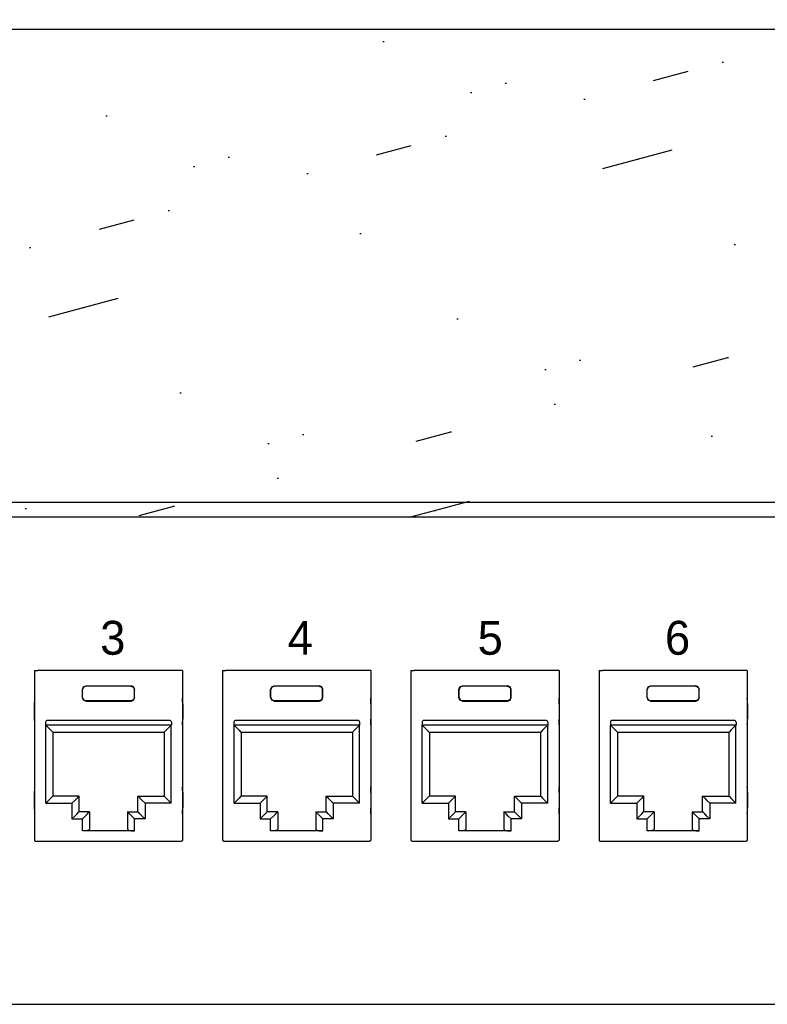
# Model space of a CAD drawing. Header units: millimetres. Extents: x 83969 to 163860, y -22594 to 4849.
# Tile 95 of 108: x 163509 to 163513, y -21352 to -21347. Entities that reach past the tile are written whole.
import ezdxf

# ---------------------------------------------------------------- set-up
doc = ezdxf.new("R2010")
doc.units = ezdxf.units.MM
doc.layers.get('0').update_dxf_attribs({"color": 251, "lineweight": 0})
doc.layers.add('! PT Opisy Legenda 2', color=7, linetype='Continuous')
doc.styles.add('_LANSTER_01', font='romans.shx')

# ---------------------------------------------------------------- blocks, each defined once
blk = doc.blocks.new('Panel zaślepiający 1U')
h = blk.add_hatch()
h.set_pattern_fill('GROUT', color=256, scale=0.25, angle=15, style=0)
h.set_pattern_definition([(15, (-221.187624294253, -203.5279369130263), (-0.3507189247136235, 2.535626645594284), [0.3175, -2.2225]), (15, (-221.1274679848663, -202.5257175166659), (-0.6574003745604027, 2.453451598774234), [0, -2.54]), (15, (-221.8009871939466, -203.6922870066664), (0.2626439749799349, 2.699976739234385), [0, -2.54]), (15, (-222.2940374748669, -201.8521983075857), (1.796051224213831, 3.110851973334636), [0.635, -4.445]), (15, (-220.0430735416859, -202.8925552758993), (-0.6574003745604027, 2.453451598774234), [0, -2.54]), (15, (-220.5742613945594, -203.3635868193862), (-0.04403747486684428, 2.617801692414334), [0, -2.54]), (15, (-220.3497549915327, -202.9747303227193), (-0.6574003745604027, 2.453451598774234), [0, -2.54]), (15, (-221.9873560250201, -201.7700232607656), (-0.6574003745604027, 2.453451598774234), [0, -2.54])])
h.paths.add_polyline_path([(48.89499973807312, 4.445000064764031), (46.67249973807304, 4.445000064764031), (46.67249973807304, 4.133850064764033, -0.9999999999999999), (46.36134973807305, 4.133850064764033), (46.36134973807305, 4.357988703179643), (2.53364973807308, 4.357988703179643), (2.53364973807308, 4.133850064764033, -0.9999999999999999), (2.222499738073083, 4.133850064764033), (2.222499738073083, 4.445000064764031), (-2.619269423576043e-07, 4.445000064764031), (-2.619269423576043e-07, 6.476403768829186e-08), (2.222499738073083, 6.476403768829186e-08), (2.222499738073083, 0.3111500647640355, -0.9999999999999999), (2.53364973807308, 0.3111500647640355), (2.53364973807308, 0.03924461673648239), (46.36134973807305, 0.03924461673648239), (46.36134973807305, 0.3111500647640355, -0.9999999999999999), (46.67249973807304, 0.3111500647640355), (46.67249973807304, 6.476403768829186e-08), (48.89499973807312, 6.476403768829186e-08)])
for p, q in [((46.36134973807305, 4.357988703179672), (2.53364973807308, 4.357988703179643)), ((46.36134973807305, 0.03924461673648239), (2.53364973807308, 0.03924461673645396))]:
    blk.add_line(p, q)
blk = doc.blocks.new('Panel modularny_24_port_1U')
at = {"color": 0}
for p, q in [((48.89499986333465, 4.445000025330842), (-1.366653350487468e-07, 4.445000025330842)), ((-6.493726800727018e-08, 5.612997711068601e-08), (48.89499993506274, 5.612997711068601e-08))]:
    blk.add_line(p, q, dxfattribs=at)
at = {"color": 0, "linetype": 'Continuous'}
for p, q in [((6.446152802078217, 2.956395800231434), (6.465062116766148, 2.956395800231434)), ((6.446152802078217, 2.956395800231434), (6.446152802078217, 1.455287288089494)), ((6.465062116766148, 2.956395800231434), (6.468199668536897, 2.956395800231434)), ((6.468199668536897, 2.956395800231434), (6.475560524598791, 2.956395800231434)), ((7.728701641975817, 2.956395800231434), (6.475560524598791, 2.956395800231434)), ((7.736062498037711, 2.956395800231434), (7.728701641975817, 2.956395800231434)), ((7.739202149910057, 2.956395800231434), (7.736062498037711, 2.956395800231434)), ((7.758109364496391, 2.956395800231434), (7.739202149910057, 2.956395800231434)), ((7.758109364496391, 2.956395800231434), (7.758109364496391, 1.455287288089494)), ((8.113027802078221, 2.956395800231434), (8.131937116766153, 2.956395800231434)), ((8.113027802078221, 2.956395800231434), (8.113027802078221, 1.455287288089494)), ((8.131937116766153, 2.956395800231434), (8.135074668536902, 2.956395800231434)), ((8.135074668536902, 2.956395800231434), (8.142435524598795, 2.956395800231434)), ((9.395576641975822, 2.956395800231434), (8.142435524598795, 2.956395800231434)), ((9.402937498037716, 2.956395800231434), (9.395576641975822, 2.956395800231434)), ((9.406077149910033, 2.956395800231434), (9.402937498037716, 2.956395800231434)), ((9.424984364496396, 2.956395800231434), (9.406077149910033, 2.956395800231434)), ((9.424984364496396, 2.956395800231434), (9.424984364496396, 1.455287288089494)), ((9.779902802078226, 2.956395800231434), (9.798812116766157, 2.956395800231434)), ((9.779902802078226, 2.956395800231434), (9.779902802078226, 1.455287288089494)), ((9.798812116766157, 2.956395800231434), (9.801949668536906, 2.956395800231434)), ((9.801949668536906, 2.956395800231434), (9.809310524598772, 2.956395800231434)), ((11.06245164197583, 2.956395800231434), (9.809310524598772, 2.956395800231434)), ((11.06981249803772, 2.956395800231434), (11.06245164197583, 2.956395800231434)), ((11.07295214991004, 2.956395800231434), (11.06981249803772, 2.956395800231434)), ((11.09185936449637, 2.956395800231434), (11.07295214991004, 2.956395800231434)), ((11.09185936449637, 2.956395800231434), (11.09185936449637, 1.455287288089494)), ((11.44677780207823, 2.956395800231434), (11.46568711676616, 2.956395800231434)), ((11.44677780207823, 2.956395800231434), (11.44677780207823, 1.455287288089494)), ((11.46568711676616, 2.956395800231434), (11.46882466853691, 2.956395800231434)), ((11.46882466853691, 2.956395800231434), (11.47618552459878, 2.956395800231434)), ((12.72932664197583, 2.956395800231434), (11.47618552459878, 2.956395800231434)), ((12.73668749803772, 2.956395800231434), (12.72932664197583, 2.956395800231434)), ((12.73982714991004, 2.956395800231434), (12.73668749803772, 2.956395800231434)), ((12.75873436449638, 2.956395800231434), (12.73982714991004, 2.956395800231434)), ((12.75873436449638, 2.956395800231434), (12.75873436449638, 1.455287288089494)), ((6.871120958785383, 2.788396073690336), (6.880344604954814, 2.810667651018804)), ((6.881810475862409, 2.809201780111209), (6.872586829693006, 2.786930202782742)), ((6.880344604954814, 2.810667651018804), (6.902616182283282, 2.819891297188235)), ((6.904082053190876, 2.818425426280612), (6.881810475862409, 2.809201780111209)), ((6.902616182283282, 2.819891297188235), (7.301645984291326, 2.819891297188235)), ((6.902616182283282, 2.819891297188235), (6.904082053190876, 2.818425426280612)), ((7.300180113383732, 2.818425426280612), (6.904082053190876, 2.818425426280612)), ((7.301645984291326, 2.819891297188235), (7.300180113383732, 2.818425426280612)), ((7.300180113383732, 2.818425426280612), (7.322451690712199, 2.809201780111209)), ((7.323917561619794, 2.810667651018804), (7.301645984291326, 2.819891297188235)), ((7.322451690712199, 2.809201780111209), (7.331675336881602, 2.786930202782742)), ((7.333143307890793, 2.788396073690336), (7.323917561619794, 2.810667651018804)), ((8.537995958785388, 2.788396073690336), (8.54721960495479, 2.810667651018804)), ((8.548685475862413, 2.809201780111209), (8.53946182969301, 2.786930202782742)), ((8.54721960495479, 2.810667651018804), (8.569491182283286, 2.819891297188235)), ((8.570957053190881, 2.818425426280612), (8.548685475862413, 2.809201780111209)), ((8.569491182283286, 2.819891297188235), (8.968520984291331, 2.819891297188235)), ((8.569491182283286, 2.819891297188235), (8.570957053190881, 2.818425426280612)), ((8.967055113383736, 2.818425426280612), (8.570957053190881, 2.818425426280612)), ((8.968520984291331, 2.819891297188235), (8.967055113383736, 2.818425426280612)), ((8.967055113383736, 2.818425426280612), (8.989326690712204, 2.809201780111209)), ((8.990792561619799, 2.810667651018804), (8.968520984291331, 2.819891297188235)), ((8.989326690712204, 2.809201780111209), (8.998550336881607, 2.786930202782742)), ((9.000018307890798, 2.788396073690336), (8.990792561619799, 2.810667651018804)), ((10.20487095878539, 2.788396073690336), (10.21409460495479, 2.810667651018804)), ((10.21556047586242, 2.809201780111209), (10.20633682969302, 2.786930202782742)), ((10.21409460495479, 2.810667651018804), (10.23636618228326, 2.819891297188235)), ((10.23783205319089, 2.818425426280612), (10.21556047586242, 2.809201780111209)), ((10.23636618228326, 2.819891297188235), (10.63539598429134, 2.819891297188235)), ((10.23636618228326, 2.819891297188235), (10.23783205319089, 2.818425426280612)), ((10.63393011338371, 2.818425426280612), (10.23783205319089, 2.818425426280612)), ((10.63539598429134, 2.819891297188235), (10.63393011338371, 2.818425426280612)), ((10.63393011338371, 2.818425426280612), (10.65620169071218, 2.809201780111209)), ((10.6576675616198, 2.810667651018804), (10.63539598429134, 2.819891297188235)), ((10.65620169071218, 2.809201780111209), (10.66542533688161, 2.786930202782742)), ((10.6668933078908, 2.788396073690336), (10.6576675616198, 2.810667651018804)), ((11.8717459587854, 2.788396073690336), (11.8809696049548, 2.810667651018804)), ((11.88243547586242, 2.809201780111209), (11.87321182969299, 2.786930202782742)), ((11.8809696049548, 2.810667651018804), (11.90324118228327, 2.819891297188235)), ((11.90470705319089, 2.818425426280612), (11.88243547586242, 2.809201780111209)), ((11.90324118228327, 2.819891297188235), (12.30227098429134, 2.819891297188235)), ((11.90324118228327, 2.819891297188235), (11.90470705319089, 2.818425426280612)), ((12.30080511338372, 2.818425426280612), (11.90470705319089, 2.818425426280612)), ((12.30227098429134, 2.819891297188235), (12.30080511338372, 2.818425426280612)), ((12.30080511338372, 2.818425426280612), (12.32307669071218, 2.809201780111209)), ((12.32454256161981, 2.810667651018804), (12.30227098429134, 2.819891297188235)), ((12.32307669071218, 2.809201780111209), (12.33230033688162, 2.786930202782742)), ((12.33376830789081, 2.788396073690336), (12.32454256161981, 2.810667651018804)), ((6.446152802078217, 2.712645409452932), (6.445489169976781, 2.690359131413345)), ((6.871120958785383, 2.716982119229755), (6.871120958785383, 2.788396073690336)), ((6.872586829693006, 2.786930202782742), (6.871120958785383, 2.788396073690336)), ((6.872586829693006, 2.718447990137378), (6.871120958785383, 2.716982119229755)), ((6.880344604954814, 2.694710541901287), (6.871120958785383, 2.716982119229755)), ((6.872586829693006, 2.718447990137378), (6.872586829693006, 2.786930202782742)), ((6.872586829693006, 2.718447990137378), (6.881810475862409, 2.696176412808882)), ((7.331675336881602, 2.718447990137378), (7.322451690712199, 2.696176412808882)), ((7.323917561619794, 2.694710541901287), (7.333143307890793, 2.716982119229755)), ((7.331675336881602, 2.786930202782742), (7.333143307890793, 2.788396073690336)), ((7.331675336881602, 2.718447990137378), (7.331675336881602, 2.786930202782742)), ((7.331675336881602, 2.718447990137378), (7.333143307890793, 2.716982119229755)), ((7.333143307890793, 2.716982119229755), (7.333143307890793, 2.788396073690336)), ((7.758772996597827, 2.690359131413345), (7.758109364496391, 2.712645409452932)), ((8.113027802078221, 2.712645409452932), (8.112364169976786, 2.690359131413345)), ((8.537995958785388, 2.716982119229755), (8.537995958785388, 2.788396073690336)), ((8.53946182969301, 2.786930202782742), (8.537995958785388, 2.788396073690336)), ((8.53946182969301, 2.718447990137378), (8.537995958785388, 2.716982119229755)), ((8.54721960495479, 2.694710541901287), (8.537995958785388, 2.716982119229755)), ((8.53946182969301, 2.718447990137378), (8.53946182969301, 2.786930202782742)), ((8.53946182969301, 2.718447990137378), (8.548685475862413, 2.696176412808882)), ((8.998550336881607, 2.718447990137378), (8.989326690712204, 2.696176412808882)), ((8.990792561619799, 2.694710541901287), (9.000018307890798, 2.716982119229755)), ((8.998550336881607, 2.786930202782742), (9.000018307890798, 2.788396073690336)), ((8.998550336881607, 2.718447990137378), (8.998550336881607, 2.786930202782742)), ((8.998550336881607, 2.718447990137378), (9.000018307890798, 2.716982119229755)), ((9.000018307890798, 2.716982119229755), (9.000018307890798, 2.788396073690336)), ((9.425647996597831, 2.690359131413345), (9.424984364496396, 2.712645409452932)), ((9.779902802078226, 2.712645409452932), (9.77923916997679, 2.690359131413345)), ((10.20487095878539, 2.716982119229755), (10.20487095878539, 2.788396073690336)), ((10.20633682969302, 2.786930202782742), (10.20487095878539, 2.788396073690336)), ((10.20633682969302, 2.718447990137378), (10.20487095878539, 2.716982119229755)), ((10.21409460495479, 2.694710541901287), (10.20487095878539, 2.716982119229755)), ((10.20633682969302, 2.718447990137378), (10.20633682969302, 2.786930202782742)), ((10.20633682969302, 2.718447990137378), (10.21556047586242, 2.696176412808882)), ((10.66542533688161, 2.718447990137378), (10.65620169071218, 2.696176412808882)), ((10.6576675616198, 2.694710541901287), (10.6668933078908, 2.716982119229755)), ((10.66542533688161, 2.786930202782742), (10.6668933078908, 2.788396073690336)), ((10.66542533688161, 2.718447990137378), (10.66542533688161, 2.786930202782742)), ((10.66542533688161, 2.718447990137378), (10.6668933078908, 2.716982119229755)), ((10.6668933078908, 2.716982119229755), (10.6668933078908, 2.788396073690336)), ((11.09252299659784, 2.690359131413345), (11.09185936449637, 2.712645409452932)), ((11.44677780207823, 2.712645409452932), (11.44611416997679, 2.690359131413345)), ((11.8717459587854, 2.716982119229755), (11.8717459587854, 2.788396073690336)), ((11.87321182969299, 2.786930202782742), (11.8717459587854, 2.788396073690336)), ((11.87321182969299, 2.718447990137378), (11.8717459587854, 2.716982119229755)), ((11.8809696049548, 2.694710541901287), (11.8717459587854, 2.716982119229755)), ((11.87321182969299, 2.718447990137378), (11.87321182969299, 2.786930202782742)), ((11.87321182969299, 2.718447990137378), (11.88243547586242, 2.696176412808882)), ((12.33230033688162, 2.718447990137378), (12.32307669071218, 2.696176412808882)), ((12.32454256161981, 2.694710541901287), (12.33376830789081, 2.716982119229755)), ((12.33230033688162, 2.786930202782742), (12.33376830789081, 2.788396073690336)), ((12.33230033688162, 2.718447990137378), (12.33230033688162, 2.786930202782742)), ((12.33230033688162, 2.718447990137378), (12.33376830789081, 2.716982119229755)), ((12.33376830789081, 2.716982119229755), (12.33376830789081, 2.788396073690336)), ((12.75939799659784, 2.690359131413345), (12.75873436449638, 2.712645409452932)), ((6.445489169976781, 2.690359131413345), (6.445249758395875, 2.662007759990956)), ((6.445249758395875, 2.662007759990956), (6.445249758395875, 2.52550115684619)), ((6.902616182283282, 2.685484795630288), (6.880344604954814, 2.694710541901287)), ((6.881810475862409, 2.696176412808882), (6.904082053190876, 2.686952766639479)), ((6.904082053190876, 2.686952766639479), (6.902616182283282, 2.685484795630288)), ((6.902616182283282, 2.685484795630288), (7.301645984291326, 2.685484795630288)), ((7.300180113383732, 2.686952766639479), (6.904082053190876, 2.686952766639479)), ((7.322451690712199, 2.696176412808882), (7.300180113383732, 2.686952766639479)), ((7.300180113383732, 2.686952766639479), (7.301645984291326, 2.685484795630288)), ((7.301645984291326, 2.685484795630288), (7.323917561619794, 2.694710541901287)), ((7.759012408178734, 2.662007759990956), (7.758772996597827, 2.690359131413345)), ((7.759012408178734, 2.662007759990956), (7.759012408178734, 2.52550115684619)), ((8.112364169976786, 2.690359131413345), (8.112124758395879, 2.662007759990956)), ((8.112124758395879, 2.662007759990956), (8.112124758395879, 2.52550115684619)), ((8.569491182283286, 2.685484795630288), (8.54721960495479, 2.694710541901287)), ((8.548685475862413, 2.696176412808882), (8.570957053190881, 2.686952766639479)), ((8.570957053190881, 2.686952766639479), (8.569491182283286, 2.685484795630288)), ((8.569491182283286, 2.685484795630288), (8.968520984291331, 2.685484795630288)), ((8.967055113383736, 2.686952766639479), (8.570957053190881, 2.686952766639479)), ((8.989326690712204, 2.696176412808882), (8.967055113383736, 2.686952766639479)), ((8.967055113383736, 2.686952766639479), (8.968520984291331, 2.685484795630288)), ((8.968520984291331, 2.685484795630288), (8.990792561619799, 2.694710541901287)), ((9.425887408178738, 2.662007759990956), (9.425647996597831, 2.690359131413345)), ((9.425887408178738, 2.662007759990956), (9.425887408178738, 2.52550115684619)), ((9.77923916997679, 2.690359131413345), (9.778999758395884, 2.662007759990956)), ((9.778999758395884, 2.662007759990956), (9.778999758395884, 2.52550115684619)), ((10.23636618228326, 2.685484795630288), (10.21409460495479, 2.694710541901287)), ((10.21556047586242, 2.696176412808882), (10.23783205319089, 2.686952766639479)), ((10.23783205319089, 2.686952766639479), (10.23636618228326, 2.685484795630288)), ((10.23636618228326, 2.685484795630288), (10.63539598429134, 2.685484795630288)), ((10.63393011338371, 2.686952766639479), (10.23783205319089, 2.686952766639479)), ((10.65620169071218, 2.696176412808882), (10.63393011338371, 2.686952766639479)), ((10.63393011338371, 2.686952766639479), (10.63539598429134, 2.685484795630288)), ((10.63539598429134, 2.685484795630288), (10.6576675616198, 2.694710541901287)), ((11.09276240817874, 2.662007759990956), (11.09252299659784, 2.690359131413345)), ((11.09276240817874, 2.662007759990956), (11.09276240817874, 2.52550115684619)), ((11.44611416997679, 2.690359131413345), (11.44587475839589, 2.662007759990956)), ((11.44587475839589, 2.662007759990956), (11.44587475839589, 2.52550115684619)), ((11.90324118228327, 2.685484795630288), (11.8809696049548, 2.694710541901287)), ((11.88243547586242, 2.696176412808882), (11.90470705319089, 2.686952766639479)), ((11.90470705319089, 2.686952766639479), (11.90324118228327, 2.685484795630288)), ((11.90324118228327, 2.685484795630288), (12.30227098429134, 2.685484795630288)), ((12.30080511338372, 2.686952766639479), (11.90470705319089, 2.686952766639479)), ((12.32307669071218, 2.696176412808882), (12.30080511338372, 2.686952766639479)), ((12.30080511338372, 2.686952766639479), (12.30227098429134, 2.685484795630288)), ((12.30227098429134, 2.685484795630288), (12.32454256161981, 2.694710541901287)), ((12.75963740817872, 2.662007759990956), (12.75939799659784, 2.690359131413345)), ((12.75963740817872, 2.662007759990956), (12.75963740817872, 2.52550115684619)), ((6.445249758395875, 2.52550115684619), (6.445489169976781, 2.497147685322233)), ((6.445489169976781, 2.497147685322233), (6.446152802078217, 2.474863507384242)), ((6.545605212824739, 2.497256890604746), (6.545605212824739, 2.472055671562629)), ((7.658659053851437, 2.472055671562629), (6.545605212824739, 2.472055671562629)), ((6.546655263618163, 2.472055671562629), (6.570764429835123, 2.447946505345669)), ((6.546655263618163, 1.781122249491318), (6.546655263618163, 2.472055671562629)), ((7.641858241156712, 2.514057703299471), (6.562406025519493, 2.514057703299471)), ((6.570764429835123, 2.447946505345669), (6.59120471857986, 2.427506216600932)), ((7.633497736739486, 2.447946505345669), (7.613057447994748, 2.427506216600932)), ((7.657609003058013, 2.472055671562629), (7.633497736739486, 2.447946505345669)), ((7.657609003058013, 1.781122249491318), (7.657609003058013, 2.472055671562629)), ((7.658659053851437, 2.497256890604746), (7.658659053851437, 2.472055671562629)), ((7.758109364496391, 2.474863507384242), (7.758772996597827, 2.497147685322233)), ((7.758772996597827, 2.497147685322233), (7.759012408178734, 2.52550115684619)), ((8.112124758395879, 2.52550115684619), (8.112364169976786, 2.497147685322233)), ((8.112364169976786, 2.497147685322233), (8.113027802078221, 2.474863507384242)), ((8.212480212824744, 2.497256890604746), (8.212480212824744, 2.472055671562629)), ((9.325534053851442, 2.472055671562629), (8.212480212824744, 2.472055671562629)), ((8.213530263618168, 2.472055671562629), (8.237639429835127, 2.447946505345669)), ((8.213530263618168, 1.781122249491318), (8.213530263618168, 2.472055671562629)), ((9.308733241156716, 2.514057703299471), (8.229281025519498, 2.514057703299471)), ((8.237639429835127, 2.447946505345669), (8.258079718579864, 2.427506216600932)), ((9.30037273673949, 2.447946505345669), (9.279932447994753, 2.427506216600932)), ((9.324484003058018, 2.472055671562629), (9.30037273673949, 2.447946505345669)), ((9.324484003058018, 1.781122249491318), (9.324484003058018, 2.472055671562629)), ((9.325534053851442, 2.497256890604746), (9.325534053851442, 2.472055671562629)), ((9.424984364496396, 2.474863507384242), (9.425647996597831, 2.497147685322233)), ((9.425647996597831, 2.497147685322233), (9.425887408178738, 2.52550115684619)), ((9.778999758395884, 2.52550115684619), (9.77923916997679, 2.497147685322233)), ((9.77923916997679, 2.497147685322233), (9.779902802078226, 2.474863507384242)), ((9.879355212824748, 2.497256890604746), (9.879355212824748, 2.472055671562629)), ((10.99240905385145, 2.472055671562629), (9.879355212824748, 2.472055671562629)), ((9.880405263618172, 2.472055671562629), (9.904514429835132, 2.447946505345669)), ((9.880405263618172, 1.781122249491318), (9.880405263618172, 2.472055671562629)), ((10.97560824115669, 2.514057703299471), (9.896156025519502, 2.514057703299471)), ((9.904514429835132, 2.447946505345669), (9.924954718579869, 2.427506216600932)), ((10.96724773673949, 2.447946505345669), (10.94680744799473, 2.427506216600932)), ((10.99135900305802, 2.472055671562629), (10.96724773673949, 2.447946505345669)), ((10.99135900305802, 1.781122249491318), (10.99135900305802, 2.472055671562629)), ((10.99240905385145, 2.497256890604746), (10.99240905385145, 2.472055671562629)), ((11.09185936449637, 2.474863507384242), (11.09252299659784, 2.497147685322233)), ((11.09252299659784, 2.497147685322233), (11.09276240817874, 2.52550115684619)), ((11.44587475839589, 2.52550115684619), (11.44611416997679, 2.497147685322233)), ((11.44611416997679, 2.497147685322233), (11.44677780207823, 2.474863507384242)), ((11.54623021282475, 2.497256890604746), (11.54623021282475, 2.472055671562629)), ((12.65928405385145, 2.472055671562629), (11.54623021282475, 2.472055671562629)), ((11.54728026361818, 2.472055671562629), (11.57138942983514, 2.447946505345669)), ((11.54728026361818, 1.781122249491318), (11.54728026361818, 2.472055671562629)), ((12.6424832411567, 2.514057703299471), (11.56303102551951, 2.514057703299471)), ((11.57138942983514, 2.447946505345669), (11.59182971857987, 2.427506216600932)), ((12.63412273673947, 2.447946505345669), (12.61368244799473, 2.427506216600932)), ((12.65823400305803, 2.472055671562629), (12.63412273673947, 2.447946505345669)), ((12.65823400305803, 1.781122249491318), (12.65823400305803, 2.472055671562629)), ((12.65928405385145, 2.497256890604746), (12.65928405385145, 2.472055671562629)), ((12.75873436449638, 2.474863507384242), (12.75939799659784, 2.497147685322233)), ((12.75939799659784, 2.497147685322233), (12.75963740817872, 2.52550115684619)), ((6.59120471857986, 2.427506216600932), (6.604861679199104, 2.413849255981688)), ((6.604861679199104, 2.413849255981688), (6.609658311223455, 2.409052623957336)), ((6.609658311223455, 2.409052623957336), (6.609658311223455, 1.844125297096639)), ((6.609658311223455, 2.409052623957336), (7.594605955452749, 2.409052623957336)), ((7.599400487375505, 2.413849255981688), (7.594605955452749, 2.409052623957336)), ((7.594605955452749, 2.409052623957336), (7.594605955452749, 1.844125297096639)), ((7.613057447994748, 2.427506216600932), (7.599400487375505, 2.413849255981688)), ((8.258079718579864, 2.427506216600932), (8.271736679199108, 2.413849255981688)), ((8.271736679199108, 2.413849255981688), (8.27653331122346, 2.409052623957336)), ((8.27653331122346, 2.409052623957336), (8.27653331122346, 1.844125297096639)), ((8.27653331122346, 2.409052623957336), (9.261480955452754, 2.409052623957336)), ((9.266275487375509, 2.413849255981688), (9.261480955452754, 2.409052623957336)), ((9.261480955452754, 2.409052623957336), (9.261480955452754, 1.844125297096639)), ((9.279932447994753, 2.427506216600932), (9.266275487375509, 2.413849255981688)), ((9.924954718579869, 2.427506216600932), (9.938611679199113, 2.413849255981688)), ((9.938611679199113, 2.413849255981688), (9.943408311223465, 2.409052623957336)), ((9.943408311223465, 2.409052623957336), (9.943408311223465, 1.844125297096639)), ((9.943408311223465, 2.409052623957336), (10.92835595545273, 2.409052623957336)), ((10.93315048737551, 2.413849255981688), (10.92835595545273, 2.409052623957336)), ((10.92835595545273, 2.409052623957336), (10.92835595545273, 1.844125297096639)), ((10.94680744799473, 2.427506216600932), (10.93315048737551, 2.413849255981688)), ((11.59182971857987, 2.427506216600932), (11.60548667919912, 2.413849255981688)), ((11.60548667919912, 2.413849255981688), (11.61028331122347, 2.409052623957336)), ((11.61028331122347, 2.409052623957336), (11.61028331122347, 1.844125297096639)), ((11.61028331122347, 2.409052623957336), (12.59523095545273, 2.409052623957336)), ((12.60002548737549, 2.413849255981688), (12.59523095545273, 2.409052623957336)), ((12.59523095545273, 2.409052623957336), (12.59523095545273, 1.844125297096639)), ((12.61368244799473, 2.427506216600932), (12.60002548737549, 2.413849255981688)), ((6.446152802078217, 1.925854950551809), (6.445489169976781, 1.903568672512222)), ((7.758772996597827, 1.903568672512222), (7.758109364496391, 1.925854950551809)), ((8.113027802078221, 1.925854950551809), (8.112364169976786, 1.903568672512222)), ((9.425647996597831, 1.903568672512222), (9.424984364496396, 1.925854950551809)), ((9.779902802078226, 1.925854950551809), (9.77923916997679, 1.903568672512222)), ((11.09252299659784, 1.903568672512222), (11.09185936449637, 1.925854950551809)), ((11.44677780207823, 1.925854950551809), (11.44611416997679, 1.903568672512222)), ((12.75939799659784, 1.903568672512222), (12.75873436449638, 1.925854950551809)), ((6.445489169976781, 1.903568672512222), (6.445249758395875, 1.875217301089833)), ((6.445249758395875, 1.875217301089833), (6.445249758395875, 1.738710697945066)), ((6.604861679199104, 1.839330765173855), (6.59120471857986, 1.825671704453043)), ((6.609658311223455, 1.844125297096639), (6.604861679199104, 1.839330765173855)), ((6.841717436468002, 1.844125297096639), (6.609658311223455, 1.844125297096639)), ((6.836922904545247, 1.839330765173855), (6.823265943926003, 1.825671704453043)), ((6.841717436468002, 1.844125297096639), (6.836922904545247, 1.839330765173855)), ((6.841717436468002, 1.705518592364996), (6.841717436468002, 1.844125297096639)), ((7.362544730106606, 1.705518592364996), (7.362544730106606, 1.844125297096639)), ((7.362544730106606, 1.844125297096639), (7.594605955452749, 1.844125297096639)), ((7.362544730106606, 1.844125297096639), (7.367339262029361, 1.839330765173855)), ((7.367339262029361, 1.839330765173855), (7.380996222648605, 1.825671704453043)), ((7.594605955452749, 1.844125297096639), (7.599400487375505, 1.839330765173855)), ((7.599400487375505, 1.839330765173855), (7.613057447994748, 1.825671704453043)), ((7.759012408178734, 1.875217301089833), (7.758772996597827, 1.903568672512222)), ((7.759012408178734, 1.875217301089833), (7.759012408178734, 1.738710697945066)), ((8.112364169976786, 1.903568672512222), (8.112124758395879, 1.875217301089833)), ((8.112124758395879, 1.875217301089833), (8.112124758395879, 1.738710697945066)), ((8.271736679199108, 1.839330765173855), (8.258079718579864, 1.825671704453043)), ((8.27653331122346, 1.844125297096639), (8.271736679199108, 1.839330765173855)), ((8.508592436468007, 1.844125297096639), (8.27653331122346, 1.844125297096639)), ((8.503797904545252, 1.839330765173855), (8.490140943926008, 1.825671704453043)), ((8.508592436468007, 1.844125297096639), (8.503797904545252, 1.839330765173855)), ((8.508592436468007, 1.705518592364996), (8.508592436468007, 1.844125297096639)), ((9.02941973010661, 1.705518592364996), (9.02941973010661, 1.844125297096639)), ((9.02941973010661, 1.844125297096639), (9.261480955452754, 1.844125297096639)), ((9.02941973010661, 1.844125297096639), (9.034214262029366, 1.839330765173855)), ((9.034214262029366, 1.839330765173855), (9.04787122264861, 1.825671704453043)), ((9.261480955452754, 1.844125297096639), (9.266275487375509, 1.839330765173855)), ((9.266275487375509, 1.839330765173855), (9.279932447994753, 1.825671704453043)), ((9.425887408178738, 1.875217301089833), (9.425647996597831, 1.903568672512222)), ((9.425887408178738, 1.875217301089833), (9.425887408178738, 1.738710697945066)), ((9.77923916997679, 1.903568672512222), (9.778999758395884, 1.875217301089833)), ((9.778999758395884, 1.875217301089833), (9.778999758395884, 1.738710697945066)), ((9.938611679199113, 1.839330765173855), (9.924954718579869, 1.825671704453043)), ((9.943408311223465, 1.844125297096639), (9.938611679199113, 1.839330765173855)), ((10.17546743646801, 1.844125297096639), (9.943408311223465, 1.844125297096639)), ((10.17067290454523, 1.839330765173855), (10.15701594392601, 1.825671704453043)), ((10.17546743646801, 1.844125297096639), (10.17067290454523, 1.839330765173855)), ((10.17546743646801, 1.705518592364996), (10.17546743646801, 1.844125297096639)), ((10.69629473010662, 1.705518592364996), (10.69629473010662, 1.844125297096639)), ((10.69629473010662, 1.844125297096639), (10.92835595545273, 1.844125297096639)), ((10.69629473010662, 1.844125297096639), (10.70108926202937, 1.839330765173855)), ((10.70108926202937, 1.839330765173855), (10.71474622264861, 1.825671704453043)), ((10.92835595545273, 1.844125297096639), (10.93315048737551, 1.839330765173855)), ((10.93315048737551, 1.839330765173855), (10.94680744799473, 1.825671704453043)), ((11.09276240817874, 1.875217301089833), (11.09252299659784, 1.903568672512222)), ((11.09276240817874, 1.875217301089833), (11.09276240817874, 1.738710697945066)), ((11.44611416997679, 1.903568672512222), (11.44587475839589, 1.875217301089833)), ((11.44587475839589, 1.875217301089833), (11.44587475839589, 1.738710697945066)), ((11.60548667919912, 1.839330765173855), (11.59182971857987, 1.825671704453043)), ((11.61028331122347, 1.844125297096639), (11.60548667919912, 1.839330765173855)), ((11.84234243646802, 1.844125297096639), (11.61028331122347, 1.844125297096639)), ((11.83754790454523, 1.839330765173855), (11.82389094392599, 1.825671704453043)), ((11.84234243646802, 1.844125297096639), (11.83754790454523, 1.839330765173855)), ((11.84234243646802, 1.705518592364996), (11.84234243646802, 1.844125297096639)), ((12.36316973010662, 1.705518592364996), (12.36316973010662, 1.844125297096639)), ((12.36316973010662, 1.844125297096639), (12.59523095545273, 1.844125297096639)), ((12.36316973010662, 1.844125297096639), (12.36796426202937, 1.839330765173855)), ((12.36796426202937, 1.839330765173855), (12.38162122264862, 1.825671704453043)), ((12.59523095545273, 1.844125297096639), (12.60002548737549, 1.839330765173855)), ((12.60002548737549, 1.839330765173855), (12.61368244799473, 1.825671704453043)), ((12.75963740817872, 1.875217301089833), (12.75939799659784, 1.903568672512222)), ((12.75963740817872, 1.875217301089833), (12.75963740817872, 1.738710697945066)), ((6.570764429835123, 1.805231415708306), (6.546655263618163, 1.781122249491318)), ((6.546655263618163, 1.781122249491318), (6.77871438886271, 1.781122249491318)), ((6.59120471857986, 1.825671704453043), (6.570764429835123, 1.805231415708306)), ((6.802825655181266, 1.805231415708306), (6.77871438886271, 1.781122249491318)), ((6.77871438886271, 1.781122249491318), (6.77871438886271, 1.642515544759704)), ((6.823265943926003, 1.825671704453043), (6.802825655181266, 1.805231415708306)), ((7.380996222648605, 1.825671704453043), (7.401436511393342, 1.805231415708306)), ((7.401436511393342, 1.805231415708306), (7.425547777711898, 1.781122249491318)), ((7.657609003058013, 1.781122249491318), (7.425547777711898, 1.781122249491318)), ((7.425547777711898, 1.781122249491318), (7.425547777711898, 1.642515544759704)), ((7.613057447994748, 1.825671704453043), (7.633497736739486, 1.805231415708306)), ((7.633497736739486, 1.805231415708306), (7.657609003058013, 1.781122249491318)), ((8.237639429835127, 1.805231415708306), (8.213530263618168, 1.781122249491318)), ((8.213530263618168, 1.781122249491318), (8.445589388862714, 1.781122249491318)), ((8.258079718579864, 1.825671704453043), (8.237639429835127, 1.805231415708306)), ((8.46970065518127, 1.805231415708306), (8.445589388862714, 1.781122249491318)), ((8.445589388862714, 1.781122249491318), (8.445589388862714, 1.642515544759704)), ((8.490140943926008, 1.825671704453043), (8.46970065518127, 1.805231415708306)), ((9.04787122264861, 1.825671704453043), (9.068311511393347, 1.805231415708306)), ((9.068311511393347, 1.805231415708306), (9.092422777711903, 1.781122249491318)), ((9.324484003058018, 1.781122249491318), (9.092422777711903, 1.781122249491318)), ((9.092422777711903, 1.781122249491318), (9.092422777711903, 1.642515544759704)), ((9.279932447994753, 1.825671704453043), (9.30037273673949, 1.805231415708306)), ((9.30037273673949, 1.805231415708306), (9.324484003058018, 1.781122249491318)), ((9.904514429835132, 1.805231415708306), (9.880405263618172, 1.781122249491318)), ((9.880405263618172, 1.781122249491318), (10.11246438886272, 1.781122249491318)), ((9.924954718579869, 1.825671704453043), (9.904514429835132, 1.805231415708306)), ((10.13657565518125, 1.805231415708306), (10.11246438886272, 1.781122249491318)), ((10.11246438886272, 1.781122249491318), (10.11246438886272, 1.642515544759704)), ((10.15701594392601, 1.825671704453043), (10.13657565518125, 1.805231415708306)), ((10.71474622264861, 1.825671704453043), (10.73518651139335, 1.805231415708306)), ((10.73518651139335, 1.805231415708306), (10.75929777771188, 1.781122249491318)), ((10.99135900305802, 1.781122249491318), (10.75929777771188, 1.781122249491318)), ((10.75929777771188, 1.781122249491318), (10.75929777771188, 1.642515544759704)), ((10.94680744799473, 1.825671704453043), (10.96724773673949, 1.805231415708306)), ((10.96724773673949, 1.805231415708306), (10.99135900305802, 1.781122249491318)), ((11.57138942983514, 1.805231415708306), (11.54728026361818, 1.781122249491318)), ((11.54728026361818, 1.781122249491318), (11.77933938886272, 1.781122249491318)), ((11.59182971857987, 1.825671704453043), (11.57138942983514, 1.805231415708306)), ((11.80345065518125, 1.805231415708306), (11.77933938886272, 1.781122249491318)), ((11.77933938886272, 1.781122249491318), (11.77933938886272, 1.642515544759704)), ((11.82389094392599, 1.825671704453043), (11.80345065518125, 1.805231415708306)), ((12.38162122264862, 1.825671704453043), (12.40206151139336, 1.805231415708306)), ((12.40206151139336, 1.805231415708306), (12.42617277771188, 1.781122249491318)), ((12.65823400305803, 1.781122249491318), (12.42617277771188, 1.781122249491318)), ((12.42617277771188, 1.781122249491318), (12.42617277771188, 1.642515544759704)), ((12.61368244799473, 1.825671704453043), (12.63412273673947, 1.805231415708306)), ((12.63412273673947, 1.805231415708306), (12.65823400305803, 1.781122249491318)), ((6.445249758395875, 1.738710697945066), (6.445489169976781, 1.710359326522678)), ((6.445489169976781, 1.710359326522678), (6.446152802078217, 1.688073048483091)), ((6.77871438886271, 1.642515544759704), (6.802825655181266, 1.666624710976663)), ((6.802825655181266, 1.666624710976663), (6.823265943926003, 1.687064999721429)), ((6.823265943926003, 1.687064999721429), (6.836922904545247, 1.700724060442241)), ((6.836922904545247, 1.700724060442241), (6.841717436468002, 1.705518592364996)), ((6.934124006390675, 1.705518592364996), (6.841717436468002, 1.705518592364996)), ((6.871120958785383, 1.642515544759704), (6.895230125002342, 1.666624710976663)), ((6.895230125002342, 1.666624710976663), (6.91567041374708, 1.687064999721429)), ((6.91567041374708, 1.687064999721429), (6.929327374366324, 1.700724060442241)), ((6.929327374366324, 1.700724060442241), (6.934124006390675, 1.705518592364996)), ((6.934124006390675, 1.705518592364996), (6.934124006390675, 1.551749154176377)), ((7.270138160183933, 1.705518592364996), (7.362544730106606, 1.705518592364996)), ((7.270138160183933, 1.705518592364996), (7.270138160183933, 1.551749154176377)), ((7.274934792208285, 1.700724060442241), (7.270138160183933, 1.705518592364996)), ((7.288591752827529, 1.687064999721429), (7.274934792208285, 1.700724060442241)), ((7.309032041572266, 1.666624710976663), (7.288591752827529, 1.687064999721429)), ((7.333143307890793, 1.642515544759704), (7.309032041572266, 1.666624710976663)), ((7.367339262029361, 1.700724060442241), (7.362544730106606, 1.705518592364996)), ((7.380996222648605, 1.687064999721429), (7.367339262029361, 1.700724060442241)), ((7.401436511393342, 1.666624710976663), (7.380996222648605, 1.687064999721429)), ((7.425547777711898, 1.642515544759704), (7.401436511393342, 1.666624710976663)), ((7.758109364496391, 1.688073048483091), (7.758772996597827, 1.710359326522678)), ((7.758772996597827, 1.710359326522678), (7.759012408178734, 1.738710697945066)), ((8.112124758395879, 1.738710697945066), (8.112364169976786, 1.710359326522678)), ((8.112364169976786, 1.710359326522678), (8.113027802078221, 1.688073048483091)), ((8.445589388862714, 1.642515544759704), (8.46970065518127, 1.666624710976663)), ((8.46970065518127, 1.666624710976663), (8.490140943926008, 1.687064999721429)), ((8.490140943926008, 1.687064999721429), (8.503797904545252, 1.700724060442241)), ((8.503797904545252, 1.700724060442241), (8.508592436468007, 1.705518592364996)), ((8.60099900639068, 1.705518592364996), (8.508592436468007, 1.705518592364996)), ((8.537995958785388, 1.642515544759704), (8.562105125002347, 1.666624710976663)), ((8.562105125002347, 1.666624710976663), (8.582545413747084, 1.687064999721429)), ((8.582545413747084, 1.687064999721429), (8.596202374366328, 1.700724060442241)), ((8.596202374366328, 1.700724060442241), (8.60099900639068, 1.705518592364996)), ((8.60099900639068, 1.705518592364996), (8.60099900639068, 1.551749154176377)), ((8.937013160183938, 1.705518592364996), (9.02941973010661, 1.705518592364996)), ((8.937013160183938, 1.705518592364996), (8.937013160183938, 1.551749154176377)), ((8.94180979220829, 1.700724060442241), (8.937013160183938, 1.705518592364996)), ((8.955466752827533, 1.687064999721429), (8.94180979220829, 1.700724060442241)), ((8.97590704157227, 1.666624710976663), (8.955466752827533, 1.687064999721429)), ((9.000018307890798, 1.642515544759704), (8.97590704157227, 1.666624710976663)), ((9.034214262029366, 1.700724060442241), (9.02941973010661, 1.705518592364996)), ((9.04787122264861, 1.687064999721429), (9.034214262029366, 1.700724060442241)), ((9.068311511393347, 1.666624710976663), (9.04787122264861, 1.687064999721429)), ((9.092422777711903, 1.642515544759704), (9.068311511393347, 1.666624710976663)), ((9.424984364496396, 1.688073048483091), (9.425647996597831, 1.710359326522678)), ((9.425647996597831, 1.710359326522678), (9.425887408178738, 1.738710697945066)), ((9.778999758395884, 1.738710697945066), (9.77923916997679, 1.710359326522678)), ((9.77923916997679, 1.710359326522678), (9.779902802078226, 1.688073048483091)), ((10.11246438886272, 1.642515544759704), (10.13657565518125, 1.666624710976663)), ((10.13657565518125, 1.666624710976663), (10.15701594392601, 1.687064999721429)), ((10.15701594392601, 1.687064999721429), (10.17067290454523, 1.700724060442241)), ((10.17067290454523, 1.700724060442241), (10.17546743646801, 1.705518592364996)), ((10.26787400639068, 1.705518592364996), (10.17546743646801, 1.705518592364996)), ((10.20487095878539, 1.642515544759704), (10.22898012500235, 1.666624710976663)), ((10.22898012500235, 1.666624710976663), (10.24942041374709, 1.687064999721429)), ((10.24942041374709, 1.687064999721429), (10.26307737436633, 1.700724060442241)), ((10.26307737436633, 1.700724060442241), (10.26787400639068, 1.705518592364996)), ((10.26787400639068, 1.705518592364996), (10.26787400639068, 1.551749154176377)), ((10.60388816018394, 1.705518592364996), (10.69629473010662, 1.705518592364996)), ((10.60388816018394, 1.705518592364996), (10.60388816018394, 1.551749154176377)), ((10.60868479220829, 1.700724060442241), (10.60388816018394, 1.705518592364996)), ((10.62234175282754, 1.687064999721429), (10.60868479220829, 1.700724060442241)), ((10.64278204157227, 1.666624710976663), (10.62234175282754, 1.687064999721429)), ((10.6668933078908, 1.642515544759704), (10.64278204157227, 1.666624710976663)), ((10.70108926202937, 1.700724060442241), (10.69629473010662, 1.705518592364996)), ((10.71474622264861, 1.687064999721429), (10.70108926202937, 1.700724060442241)), ((10.73518651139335, 1.666624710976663), (10.71474622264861, 1.687064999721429)), ((10.75929777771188, 1.642515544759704), (10.73518651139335, 1.666624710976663)), ((11.09185936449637, 1.688073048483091), (11.09252299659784, 1.710359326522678)), ((11.09252299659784, 1.710359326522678), (11.09276240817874, 1.738710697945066)), ((11.44587475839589, 1.738710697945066), (11.44611416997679, 1.710359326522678)), ((11.44611416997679, 1.710359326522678), (11.44677780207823, 1.688073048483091)), ((11.77933938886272, 1.642515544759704), (11.80345065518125, 1.666624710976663)), ((11.80345065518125, 1.666624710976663), (11.82389094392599, 1.687064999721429)), ((11.82389094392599, 1.687064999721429), (11.83754790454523, 1.700724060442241)), ((11.83754790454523, 1.700724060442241), (11.84234243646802, 1.705518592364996)), ((11.93474900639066, 1.705518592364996), (11.84234243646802, 1.705518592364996)), ((11.8717459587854, 1.642515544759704), (11.89585512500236, 1.666624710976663)), ((11.89585512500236, 1.666624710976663), (11.91629541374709, 1.687064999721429)), ((11.91629541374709, 1.687064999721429), (11.92995237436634, 1.700724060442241)), ((11.92995237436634, 1.700724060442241), (11.93474900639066, 1.705518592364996)), ((11.93474900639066, 1.705518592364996), (11.93474900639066, 1.551749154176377)), ((12.27076316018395, 1.705518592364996), (12.36316973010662, 1.705518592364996)), ((12.27076316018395, 1.705518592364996), (12.27076316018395, 1.551749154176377)), ((12.2755597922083, 1.700724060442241), (12.27076316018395, 1.705518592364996)), ((12.28921675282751, 1.687064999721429), (12.2755597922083, 1.700724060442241)), ((12.30965704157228, 1.666624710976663), (12.28921675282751, 1.687064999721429)), ((12.33376830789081, 1.642515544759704), (12.30965704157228, 1.666624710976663)), ((12.36796426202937, 1.700724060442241), (12.36316973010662, 1.705518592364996)), ((12.38162122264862, 1.687064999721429), (12.36796426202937, 1.700724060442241)), ((12.40206151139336, 1.666624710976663), (12.38162122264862, 1.687064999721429)), ((12.42617277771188, 1.642515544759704), (12.40206151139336, 1.666624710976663)), ((12.75873436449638, 1.688073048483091), (12.75939799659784, 1.710359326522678)), ((12.75939799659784, 1.710359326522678), (12.75963740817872, 1.738710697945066)), ((6.77871438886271, 1.642515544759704), (6.871120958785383, 1.642515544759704)), ((6.871120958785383, 1.534866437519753), (6.871120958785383, 1.642515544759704)), ((7.425547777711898, 1.642515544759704), (7.333143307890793, 1.642515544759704)), ((7.333143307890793, 1.534866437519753), (7.333143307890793, 1.642515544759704)), ((8.445589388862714, 1.642515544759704), (8.537995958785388, 1.642515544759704)), ((8.537995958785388, 1.534866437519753), (8.537995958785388, 1.642515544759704)), ((9.092422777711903, 1.642515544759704), (9.000018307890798, 1.642515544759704)), ((9.000018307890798, 1.534866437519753), (9.000018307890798, 1.642515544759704)), ((10.11246438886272, 1.642515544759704), (10.20487095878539, 1.642515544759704)), ((10.20487095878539, 1.534866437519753), (10.20487095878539, 1.642515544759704)), ((10.75929777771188, 1.642515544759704), (10.6668933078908, 1.642515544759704)), ((10.6668933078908, 1.534866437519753), (10.6668933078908, 1.642515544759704)), ((11.77933938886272, 1.642515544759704), (11.8717459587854, 1.642515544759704)), ((11.8717459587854, 1.534866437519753), (11.8717459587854, 1.642515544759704)), ((12.42617277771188, 1.642515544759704), (12.33376830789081, 1.642515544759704)), ((12.33376830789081, 1.534866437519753), (12.33376830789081, 1.642515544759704)), ((6.902620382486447, 1.537128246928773), (6.871120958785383, 1.534866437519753)), ((7.333143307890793, 1.534866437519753), (6.871120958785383, 1.534866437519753)), ((6.925681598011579, 1.543306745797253), (6.902620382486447, 1.537128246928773)), ((6.934124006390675, 1.551749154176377), (6.925681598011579, 1.543306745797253)), ((7.270138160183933, 1.551749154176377), (7.278580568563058, 1.543306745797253)), ((7.278580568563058, 1.543306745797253), (7.301641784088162, 1.537128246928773)), ((7.301641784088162, 1.537128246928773), (7.333143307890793, 1.534866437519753)), ((8.569495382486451, 1.537128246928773), (8.537995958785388, 1.534866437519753)), ((9.000018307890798, 1.534866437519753), (8.537995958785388, 1.534866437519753)), ((8.592556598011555, 1.543306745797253), (8.569495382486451, 1.537128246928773)), ((8.60099900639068, 1.551749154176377), (8.592556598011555, 1.543306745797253)), ((8.937013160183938, 1.551749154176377), (8.945455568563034, 1.543306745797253)), ((8.945455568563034, 1.543306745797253), (8.968516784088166, 1.537128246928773)), ((8.968516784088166, 1.537128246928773), (9.000018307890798, 1.534866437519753)), ((10.23637038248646, 1.537128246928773), (10.20487095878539, 1.534866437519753)), ((10.6668933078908, 1.534866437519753), (10.20487095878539, 1.534866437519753)), ((10.25943159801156, 1.543306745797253), (10.23637038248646, 1.537128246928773)), ((10.26787400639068, 1.551749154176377), (10.25943159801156, 1.543306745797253)), ((10.60388816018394, 1.551749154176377), (10.61233056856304, 1.543306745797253)), ((10.61233056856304, 1.543306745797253), (10.63539178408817, 1.537128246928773)), ((10.63539178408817, 1.537128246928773), (10.6668933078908, 1.534866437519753)), ((11.90324538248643, 1.537128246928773), (11.8717459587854, 1.534866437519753)), ((12.33376830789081, 1.534866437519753), (11.8717459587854, 1.534866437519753)), ((11.92630659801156, 1.543306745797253), (11.90324538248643, 1.537128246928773)), ((11.93474900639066, 1.551749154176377), (11.92630659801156, 1.543306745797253)), ((12.27076316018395, 1.551749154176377), (12.27920556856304, 1.543306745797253)), ((12.27920556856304, 1.543306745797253), (12.30226678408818, 1.537128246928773)), ((12.30226678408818, 1.537128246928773), (12.33376830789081, 1.534866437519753)), ((6.446152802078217, 1.455125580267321), (6.446152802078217, 1.455287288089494)), ((6.446152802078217, 1.455125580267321), (6.446161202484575, 1.454804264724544)), ((6.446161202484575, 1.454804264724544), (6.446215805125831, 1.454050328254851)), ((6.446215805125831, 1.454050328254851), (6.446423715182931, 1.452792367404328)), ((6.446423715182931, 1.452792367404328), (6.447776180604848, 1.449530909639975)), ((6.447776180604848, 1.449530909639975), (6.450117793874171, 1.446912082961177)), ((6.450117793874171, 1.446912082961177), (6.45318814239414, 1.445213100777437)), ((6.45318814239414, 1.445213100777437), (6.456651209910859, 1.44462507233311)), ((6.456653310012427, 1.44462507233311), (6.456651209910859, 1.44462507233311)), ((6.456653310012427, 1.44462507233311), (7.747608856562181, 1.44462507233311)), ((7.747608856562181, 1.44462507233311), (7.747610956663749, 1.44462507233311)), ((7.751074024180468, 1.445213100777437), (7.747610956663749, 1.44462507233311)), ((7.754144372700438, 1.446912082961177), (7.751074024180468, 1.445213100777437)), ((7.756485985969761, 1.449530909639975), (7.754144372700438, 1.446912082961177)), ((7.757838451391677, 1.452792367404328), (7.756485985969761, 1.449530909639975)), ((7.758046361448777, 1.454050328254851), (7.757838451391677, 1.452792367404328)), ((7.758100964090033, 1.454804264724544), (7.758046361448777, 1.454050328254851)), ((7.758109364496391, 1.455125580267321), (7.758100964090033, 1.454804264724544)), ((7.758109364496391, 1.455125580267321), (7.758109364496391, 1.455287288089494)), ((8.113027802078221, 1.455125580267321), (8.113027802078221, 1.455287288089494)), ((8.113027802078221, 1.455125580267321), (8.11303620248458, 1.454804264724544)), ((8.11303620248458, 1.454804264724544), (8.113090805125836, 1.454050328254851)), ((8.113090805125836, 1.454050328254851), (8.113298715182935, 1.452792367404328)), ((8.113298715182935, 1.452792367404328), (8.114651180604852, 1.449530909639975)), ((8.114651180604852, 1.449530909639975), (8.116992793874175, 1.446912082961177)), ((8.116992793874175, 1.446912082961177), (8.120063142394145, 1.445213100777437)), ((8.120063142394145, 1.445213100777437), (8.123526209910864, 1.44462507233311)), ((8.123528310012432, 1.44462507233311), (8.123526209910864, 1.44462507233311)), ((8.123528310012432, 1.44462507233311), (9.414483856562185, 1.44462507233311)), ((9.414483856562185, 1.44462507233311), (9.414485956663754, 1.44462507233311)), ((9.417949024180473, 1.445213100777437), (9.414485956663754, 1.44462507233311)), ((9.421019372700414, 1.446912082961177), (9.417949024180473, 1.445213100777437)), ((9.423360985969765, 1.449530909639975), (9.421019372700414, 1.446912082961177)), ((9.424713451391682, 1.452792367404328), (9.423360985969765, 1.449530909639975)), ((9.424921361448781, 1.454050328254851), (9.424713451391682, 1.452792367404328)), ((9.424975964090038, 1.454804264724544), (9.424921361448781, 1.454050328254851)), ((9.424984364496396, 1.455125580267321), (9.424975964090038, 1.454804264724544)), ((9.424984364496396, 1.455125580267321), (9.424984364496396, 1.455287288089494)), ((9.779902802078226, 1.455125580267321), (9.779902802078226, 1.455287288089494)), ((9.779902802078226, 1.455125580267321), (9.779911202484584, 1.454804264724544)), ((9.779911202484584, 1.454804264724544), (9.77996580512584, 1.454050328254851)), ((9.77996580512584, 1.454050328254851), (9.780173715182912, 1.452792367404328)), ((9.780173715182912, 1.452792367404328), (9.781526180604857, 1.449530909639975)), ((9.781526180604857, 1.449530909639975), (9.78386779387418, 1.446912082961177)), ((9.78386779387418, 1.446912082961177), (9.786938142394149, 1.445213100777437)), ((9.786938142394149, 1.445213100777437), (9.79040120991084, 1.44462507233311)), ((9.790403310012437, 1.44462507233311), (9.79040120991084, 1.44462507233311)), ((9.790403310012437, 1.44462507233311), (11.08135885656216, 1.44462507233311)), ((11.08135885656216, 1.44462507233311), (11.08136095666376, 1.44462507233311)), ((11.08482402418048, 1.445213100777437), (11.08136095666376, 1.44462507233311)), ((11.08789437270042, 1.446912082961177), (11.08482402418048, 1.445213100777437)), ((11.09023598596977, 1.449530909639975), (11.08789437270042, 1.446912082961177)), ((11.09158845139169, 1.452792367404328), (11.09023598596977, 1.449530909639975)), ((11.09179636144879, 1.454050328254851), (11.09158845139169, 1.452792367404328)), ((11.09185096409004, 1.454804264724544), (11.09179636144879, 1.454050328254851)), ((11.09185936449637, 1.455125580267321), (11.09185096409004, 1.454804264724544)), ((11.09185936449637, 1.455125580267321), (11.09185936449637, 1.455287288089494)), ((11.44677780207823, 1.455125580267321), (11.44677780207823, 1.455287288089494)), ((11.44677780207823, 1.455125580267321), (11.44678620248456, 1.454804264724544)), ((11.44678620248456, 1.454804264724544), (11.44684080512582, 1.454050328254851)), ((11.44684080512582, 1.454050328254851), (11.44704871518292, 1.452792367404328)), ((11.44704871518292, 1.452792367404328), (11.44840118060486, 1.449530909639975)), ((11.44840118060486, 1.449530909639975), (11.45074279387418, 1.446912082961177)), ((11.45074279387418, 1.446912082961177), (11.45381314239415, 1.445213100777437)), ((11.45381314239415, 1.445213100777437), (11.45727620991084, 1.44462507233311)), ((11.45727831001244, 1.44462507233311), (11.45727620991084, 1.44462507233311)), ((11.45727831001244, 1.44462507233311), (12.74823385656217, 1.44462507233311)), ((12.74823385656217, 1.44462507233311), (12.74823595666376, 1.44462507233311)), ((12.75169902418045, 1.445213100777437), (12.74823595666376, 1.44462507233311)), ((12.75476937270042, 1.446912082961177), (12.75169902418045, 1.445213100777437)), ((12.75711098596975, 1.449530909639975), (12.75476937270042, 1.446912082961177)), ((12.75846345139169, 1.452792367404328), (12.75711098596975, 1.449530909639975)), ((12.75867136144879, 1.454050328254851), (12.75846345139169, 1.452792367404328)), ((12.75872596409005, 1.454804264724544), (12.75867136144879, 1.454050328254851)), ((12.75873436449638, 1.455125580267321), (12.75872596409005, 1.454804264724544)), ((12.75873436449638, 1.455125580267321), (12.75873436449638, 1.455287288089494))]:
    blk.add_line(p, q, dxfattribs=at)
for centre, start, end in [((6.562406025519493, 2.497256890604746), 90, 180), ((7.641858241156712, 2.497256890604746), 0, 90), ((8.229281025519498, 2.497256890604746), 90, 180), ((9.308733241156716, 2.497256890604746), 0, 90), ((9.896156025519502, 2.497256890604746), 90, 180), ((10.97560824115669, 2.497256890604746), 0, 90), ((11.56303102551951, 2.497256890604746), 90, 180), ((12.6424832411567, 2.497256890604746), 0, 90)]:
    blk.add_arc(centre, 0.01680081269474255, start, end, dxfattribs=at)
at = {"color": 0, "char_height": 0.3, "attachment_point": 1, "style": '_LANSTER_01'}
for s, insert in [('\\A1;{\\fHP Simplified|b0|i0|c238|p34;3}', (7.02845939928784, 3.395864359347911)), ('\\A1;{\\fHP Simplified|b0|i0|c238|p34;6}', (12.02995025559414, 3.395864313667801)), ('\\A1;{\\fHP Simplified|b0|i0|c238|p34;4}', (8.688840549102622, 3.395864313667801)), ('\\A1;{\\fHP Simplified|b0|i0|c238|p34;5}', (10.37130015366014, 3.395864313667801))]:
    blk.add_mtext_dynamic_manual_height_columns(s, width=0.4660491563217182, gutter_width=6, heights=[0], dxfattribs=dict(at, insert=insert))

msp = doc.modelspace()

# ---------------------------------------------------------------- block references
at = {"layer": '! PT Opisy Legenda 2'}
for name, p, xscale, yscale, zscale in [('Panel zaślepiający 1U', (163504.9938324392, -21349.53523817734), 0.6288110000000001, 0.6288110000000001, 0.6288110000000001), ('Panel modularny_24_port_1U', (163505.0054118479, -21352.22329283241), 0.6288112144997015, 0.6288112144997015, 0.6288112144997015)]:
    msp.add_blockref(name, p, dxfattribs=dict(at, xscale=xscale, yscale=yscale, zscale=zscale))

doc.saveas('drawing.dxf')
